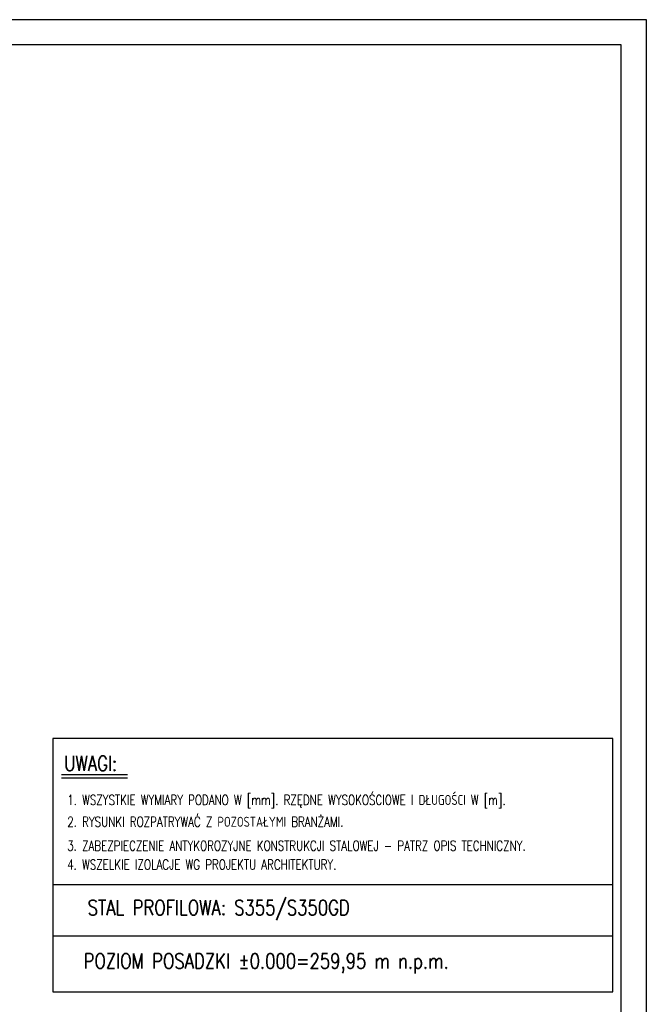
# Paper-space layout '_' of a CAD drawing. Header units: millimetres. Extents: x -85 to 607, y -65 to 286.
# Tile 10 of 10: x 482 to 607, y 90 to 286. Entities that reach past the tile are written whole.
import ezdxf

# ---------------------------------------------------------------- set-up
doc = ezdxf.new("R2010")
doc.units = ezdxf.units.MM
doc.layers.get('0').update_dxf_attribs({"linetype": 'CONTINUOUS'})
for name, color, linetype in [('FRAME', 5, 'CONTINUOUS'), ('K-OPIS', 4, 'CONTINUOUS'), ('PK_pomocnicze', 4, 'CONTINUOUS'), ('ST_opis', 2, 'CONTINUOUS')]:
    doc.layers.add(name, color=color, linetype=linetype)
doc.styles.add('DIM', font='romans.shx', dxfattribs={"width": 0.8})
doc.styles.add('ROMANS', font='romans')

# ---------------------------------------------------------------- blocks, each defined once
blk = doc.blocks.new('*U82')
at = {"layer": 'FRAME'}
for p, q in [((-519.36, 290.51), (-1169.36, 290.51)), ((-519.36, -6.49), (-519.36, 290.51)), ((-524.36, 285.51), (-1144.36, 285.51)), ((-524.36, -1.49), (-524.36, 285.51))]:
    blk.add_line(p, q, dxfattribs=at)

psp = doc.layouts.new('_')

# ---------------------------------------------------------------- linework, layer by layer
at = {"layer": 'K-OPIS', "ltscale": 2}
for p, q in [((489.924, 136.02), (503.112, 136.02)), ((489.924, 135.371), (503.112, 135.371))]:
    psp.add_line(p, q, dxfattribs=at)
at = {"layer": 'PK_pomocnicze', "color": 4, "ltscale": 5000}
for p, q in [((488.203, 114.058), (599.923, 114.058)), ((488.203, 103.845), (599.923, 103.845))]:
    psp.add_line(p, q, dxfattribs=at)
psp.add_lwpolyline([(488.203, 92.71), (599.923, 92.71), (599.923, 143.21), (488.203, 143.21)], close=True, dxfattribs=at)

# ---------------------------------------------------------------- block references
psp.add_blockref('*U82', (1125.942, -4.037))

# ---------------------------------------------------------------- texts
at = {"layer": 'ST_opis', "color": 2, "style": 'ROMANS', "width": 0.8}
for s, p in [('UWAGI:', (490.478, 136.705)), ('STAL PROFILOWA: S355/S350GD ', (495.19, 107.982)), ('POZIOM POSADZKI %%P0.000=259,95 m n.p.m.', (494.368, 97.319))]:
    psp.add_text(s, height=3, dxfattribs=at).set_placement(p)
at = {"layer": 'ST_opis', "color": 3, "style": 'DIM', "width": 0.75}
for s, p in [('1. WSZYSTKIE WYMIARY PODANO W [mm]. RZĘDNE WYSOKOŚCIOWE I DŁUGOŚCI W [m].', (491.106, 129.93)), ('2. RYSUNKI ROZPATRYWAĆ Z POZOSTAŁYMI BRANŻAMI. ', (491.106, 125.575)), ('3. ZABEZPIECZENIE ANTYKOROZYJNE KONSTRUKCJI STALOWEJ - PATRZ OPIS TECHNICZNY.', (491.101, 120.801)), ('4. WSZELKIE IZOLACJE WG PROJEKTU ARCHITEKTURY.', (491.101, 117.053))]:
    psp.add_text(s, height=2, dxfattribs=at).set_placement(p)

doc.saveas('drawing.dxf')
